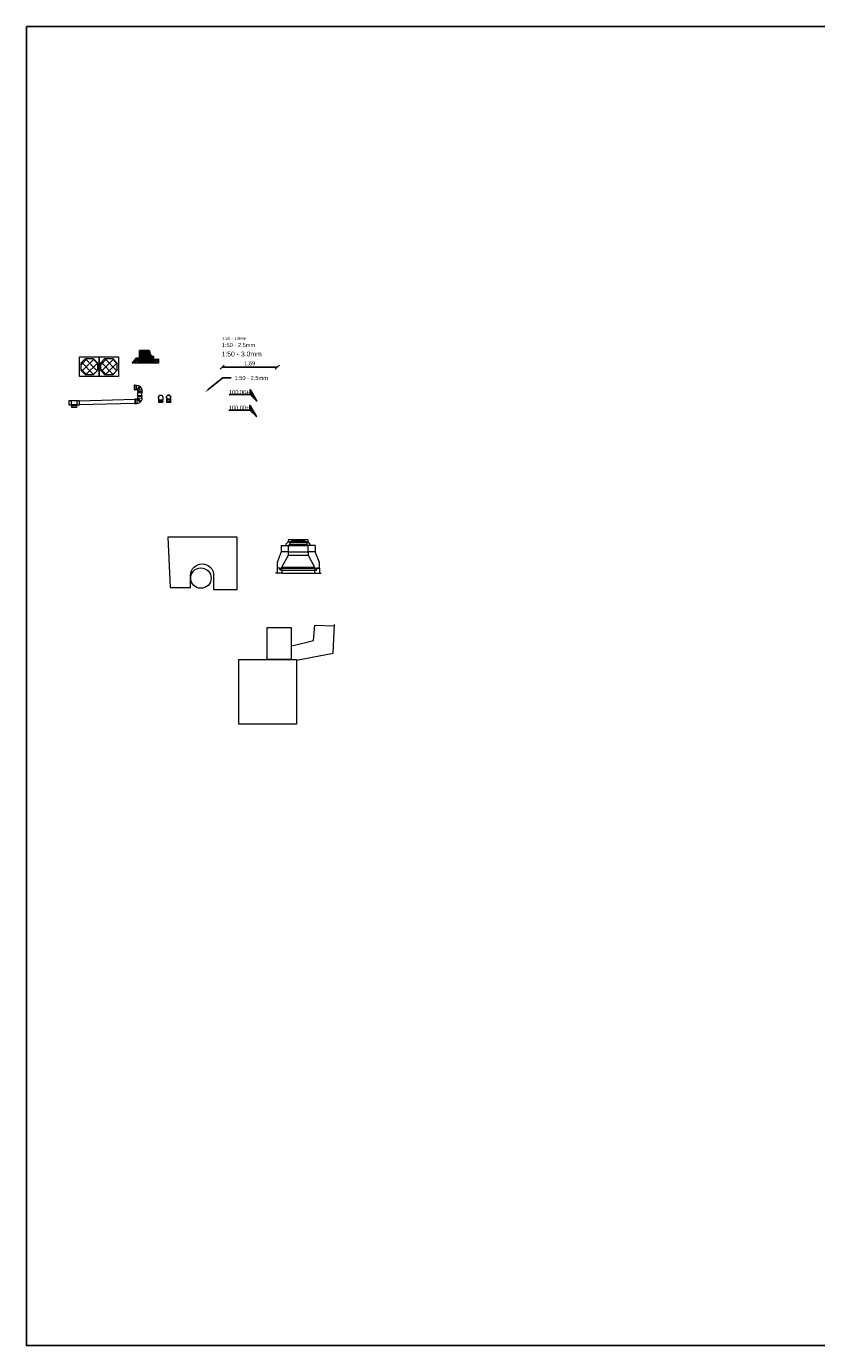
# Model space of a CAD drawing. Header units: metres. Extents: x -1 to 197910, y -70 to 354116.
# Tile 18 of 65: x 68 to 92, y -15 to 26. Entities that reach past the tile are written whole.
import ezdxf
from ezdxf import colors
from ezdxf.entities.mleader import LeaderData, LeaderLine
from ezdxf.enums import TextEntityAlignment as Align
from ezdxf.math import Vec2, Vec3

# ---------------------------------------------------------------- set-up
doc = ezdxf.new("R2010")
doc.units = ezdxf.units.M
doc.set_wipeout_variables(frame=1)
doc.header["$PDMODE"] = 1
doc.layers.add('B-XX-AL-HOOGTE_BESTAAND-T', color=252, linetype='Continuous')
doc.layers.add('N-XX-AL-HOOGTE_NIEUW-T', color=7, linetype='Continuous')
for name, color, linetype, lineweight in [('Level 1', 7, 'Continuous', 0), ('N-WE-AL-DETAIL-G', 7, 'Continuous', 9), ('X-XX-AL-AANKLEDING-M', 7, 'Continuous', 18), ('X-XX-AL-AANKLEDING-T18', 1, 'Continuous', 18), ('X-XX-AL-AANKLEDING-T25', 7, 'Continuous', 25), ('X-XX-AL-AANKLEDING-T30', 7, 'Continuous', 30)]:
    doc.layers.add(name, color=color, linetype=linetype, lineweight=lineweight)
doc.styles.add('NLCS_ISO', font='arial.ttf')
doc.styles.get("Standard").update_dxf_attribs({"font": 'arial.ttf'})
doc.dimstyles.new('NLCS_1-50', dxfattribs={"dimscale": 0.05, "dimtxt": 2.5, "dimasz": 2.5, "dimexe": 1.25, "dimexo": 0.625, "dimtad": 1, "dimtxsty": 'Standard', "dimblk": 'OBLIQUE', "dimcen": 0, "dimse1": 1, "dimse2": 1, "dimadec": 0, "dimazin": 0, "dimtfac": 1, "dimtmove": 0, "dimatfit": 3, "dimfxl": 1, "dimarcsym": 0})

# ---------------------------------------------------------------- blocks, each defined once
blk = doc.blocks.new('*U52')
at = {"color": 0, "lineweight": 9}
blk.add_wipeout([(0.312, 0.066), (0, 0.066), (0, 0.058), (0.312, 0.058)], dxfattribs=at)
blk.add_wipeout([(0.312, -0.066), (0, -0.066), (0, -0.058), (0.312, -0.058)], dxfattribs=at)
for points in [[(0.062, 0.073), (0.062, -0.073), (0, -0.073), (0, 0.073)], [(0.084, 0.145), (0.229, 0.145), (0.229, 0.083), (0.084, 0.083)], [(0.25, 0.073), (0.312, 0.073), (0.312, -0.073), (0.25, -0.073)]]:
    blk.add_lwpolyline(points, close=True, dxfattribs=at)
for points in [[(0.062, 0.062), (0.25, 0.062)], [(0.094, 0.083), (0.094, 0.062)], [(0.219, 0.083), (0.219, 0.062)], [(0.062, -0.062), (0.25, -0.062)]]:
    blk.add_lwpolyline(points, dxfattribs=at)
blk = doc.blocks.new('hulpstuk 2x45 gr')
blk.add_wipeout([(-0.158, 0.136), (-0.021, 0.136), (-0.021, 0.116), (-0.024, 0.116), (-0.024, 0.066), (-0.027, 0.066), (-0.027, 0.052), (-0.006, 0.031), (-0.009, 0.028), (-0.008, 0.027), (0.042, 0.027), (0.042, 0.03), (0.062, 0.03), (0.063, -0.107), (0.043, -0.107), (0.043, -0.104), (-0.007, -0.104), (-0.007, -0.101), (-0.023, -0.101), (-0.043, -0.096), (-0.069, -0.087), (-0.09, -0.075), (-0.102, -0.065), (-0.103, -0.066), (-0.131, -0.038), (-0.128, -0.035), (-0.132, -0.029), (-0.14, -0.014), (-0.146, 0.003), (-0.152, 0.022), (-0.153, 0.044), (-0.153, 0.059), (-0.153, 0.066), (-0.155, 0.066), (-0.155, 0.116), (-0.158, 0.116)])
at = {"color": 0, "lineweight": 9, "flags": 128}
for points in [[(-0.021, 0.116), (-0.158, 0.116), (-0.158, 0.136), (-0.021, 0.136), (-0.021, 0.116), (-0.021, 0.136)], [(-0.024, 0.116), (-0.024, 0.066), (-0.155, 0.066), (-0.155, 0.116)], [(-0.02, 0.045), (-0.117, -0.052), (-0.131, -0.038), (-0.034, 0.059), (-0.02, 0.045), (-0.034, 0.059)], [(-0.006, 0.031), (-0.103, -0.066), (-0.117, -0.052), (-0.02, 0.045), (-0.006, 0.031), (-0.02, 0.045)], [(-0.027, 0.066), (-0.027, 0.051)], [(-0.009, 0.028), (-0.008, 0.027)], [(0.043, -0.104), (-0.007, -0.104), (-0.008, 0.027), (0.042, 0.027)], [(0.043, -0.107), (0.042, 0.03), (0.062, 0.03), (0.063, -0.107), (0.043, -0.107), (0.063, -0.107)]]:
    blk.add_lwpolyline(points, dxfattribs=at)
at = {"color": 0, "lineweight": 9}
for start, end in [(173.3181, 213.8077), (229.1711, 268.5791)]:
    blk.add_arc((-0.004, 0.048), 0.15, start, end, dxfattribs=at)
blk = doc.blocks.new('hulpstuk 90 gr-v')
blk.add_wipeout([(-0.062, 0.07), (-0.063, 0.127), (-0.066, 0.139), (-0.068, 0.154), (-0.065, 0.172), (-0.059, 0.188), (-0.05, 0.199), (-0.037, 0.21), (-0.022, 0.216), (-0.007, 0.22), (0.005, 0.22), (0.021, 0.217), (0.034, 0.211), (0.046, 0.202), (0.055, 0.191), (0.064, 0.175), (0.066, 0.165), (0.068, 0.153), (0.066, 0.14), (0.064, 0.133), (0.062, 0.128), (0.063, 0.07), (0.065, 0.07), (0.065, 0.02), (0.068, 0.02), (0.068, 0), (-0.068, 0), (-0.069, 0.02), (-0.066, 0.02), (-0.066, 0.07)])
at = {"color": 0, "lineweight": 9, "flags": 128}
for points in [[(-0.069, 0.02), (0.068, 0.02), (0.068, 0), (-0.068, 0), (-0.069, 0.02), (-0.068, 0)], [(-0.066, 0.02), (-0.066, 0.07), (0.065, 0.07), (0.065, 0.02)]]:
    blk.add_lwpolyline(points, dxfattribs=at)
at = {"lineweight": 9}
for points in [[(-0.063, 0.169), (-0.062, 0.07)], [(0.062, 0.168), (0.063, 0.07)]]:
    blk.add_lwpolyline(points, dxfattribs=at)
for radius, start, end in [(0.0675, 338.1153, 202.3875), (0.0644, 346.365, 194.2842)]:
    blk.add_arc((0, 0.153), radius, start, end, dxfattribs=at)
blk = doc.blocks.new('_Oblique')
at = {"color": 0, "linetype": 'ByBlock', "lineweight": -2}
blk.add_line((-0.5, -0.5), (0.5, 0.5), dxfattribs=at)
blk = doc.blocks.new('*D70')
at = {"layer": 'Defpoints', "color": 0, "transparency": 16777216}
for p in [(74.243, 15.213), (75.938, 15.334), (75.938, 15.213)]:
    blk.add_point(p, dxfattribs=at)
at = {"layer": 'X-XX-AL-AANKLEDING-M', "color": 0, "lineweight": -2, "transparency": 16777216}
blk.add_line((74.243, 15.334), (75.938, 15.334), dxfattribs=at)
at = {"layer": 'X-XX-AL-AANKLEDING-M', "color": 0, "lineweight": -2, "transparency": 16777216, "xscale": 0.125, "yscale": 0.125, "zscale": 0.125, "rotation": 180}
blk.add_blockref('_Oblique', (74.243, 15.334), dxfattribs=at)
at = {"layer": 'X-XX-AL-AANKLEDING-M', "color": 0, "lineweight": -2, "transparency": 16777216, "xscale": 0.125, "yscale": 0.125, "zscale": 0.125}
blk.add_blockref('_Oblique', (75.938, 15.334), dxfattribs=at)
at = {"layer": 'X-XX-AL-AANKLEDING-M', "color": 0, "transparency": 16777216, "insert": (75.09, 15.44), "char_height": 0.125, "attachment_point": 5}
blk.add_mtext('1,69', dxfattribs=at)
blk = doc.blocks.new('Hoogtelabel')
h = blk.add_hatch(color=256)
h.dxf.hatch_style = 1
h.paths.add_polyline_path([(-4, 7), (-4, 4), (0, 0)])
blk.add_lwpolyline([(-17, 4), (-4, 4)])
blk.add_lwpolyline([(-4, 7), (-4, 4), (0, 0)], close=True)
at = {"insert": (-4.51, 4.25), "char_height": 2.5, "attachment_point": 9, "style": 'NLCS_ISO'}
blk.add_mtext_dynamic_manual_height_columns('+', width=2.8774, gutter_width=0.3, heights=[0], dxfattribs=at)
at = {"style": 'NLCS_ISO'}
blk.add_attdef('HOOGTE', text='', height=2.5, dxfattribs=at).set_placement((-6.35, 4.25), align=Align.RIGHT)
blk = doc.blocks.new('hulpstuk 90 gr-b')
blk.add_wipeout([(-0.062, 0.07), (-0.063, 0.127), (-0.066, 0.139), (-0.068, 0.154), (-0.065, 0.172), (-0.059, 0.188), (-0.05, 0.199), (-0.037, 0.21), (-0.022, 0.216), (-0.007, 0.22), (0.005, 0.22), (0.021, 0.217), (0.034, 0.211), (0.046, 0.202), (0.055, 0.191), (0.064, 0.175), (0.066, 0.165), (0.068, 0.153), (0.066, 0.14), (0.064, 0.133), (0.062, 0.128), (0.063, 0.07), (0.065, 0.07), (0.065, 0.02), (0.068, 0.02), (0.068, 0), (-0.068, 0), (-0.069, 0.02), (-0.066, 0.02), (-0.066, 0.07)])
at = {"color": 0, "lineweight": 9, "flags": 128}
for points in [[(-0.069, 0.02), (0.068, 0.02), (0.068, 0), (-0.068, 0), (-0.069, 0.02), (-0.068, 0)], [(-0.066, 0.02), (-0.066, 0.07), (0.065, 0.07), (0.065, 0.02)]]:
    blk.add_lwpolyline(points, dxfattribs=at)
at = {"lineweight": 9}
for points in [[(-0.063, 0.127), (-0.062, 0.07)], [(0.062, 0.128), (0.063, 0.07)]]:
    blk.add_lwpolyline(points, dxfattribs=at)
for radius in [0.0675, 0.0644]:
    blk.add_circle((0, 0.153), radius)
blk = doc.blocks.new('Perronbang_zijaanzicht')
at = {"layer": 'N-WE-AL-DETAIL-G'}
h = blk.add_hatch(color=252, dxfattribs=at)
h.dxf.hatch_style = 1
h.paths.add_polyline_path([(0, 0), (0, -0.334), (0.435, -0.334), (0.435, -0.184), (0.432, -0.184, -0.341005), (0.335, -0.109), (0.307, -0.001, 0.341005), (0.305, 0)])
at = {"layer": 'N-WE-AL-DETAIL-G', "linetype": 'Continuous'}
h = blk.add_hatch(dxfattribs=at)
h.set_pattern_fill('STEEL', color=252, scale=0.02, angle=90, style=0)
h.set_pattern_definition([(135, (-53.541537, -2.33639), (-0.04490128, -0.04490128), []), (135, (-53.573287, -2.33639), (-0.04490128, -0.04490128), [])])
h.paths.add_polyline_path([(-0.148, -0.384), (-0.219, -0.384), (-0.087, -0.223), (0, -0.223), (0, -0.334), (0.435, -0.334), (0.435, -0.259), (0.585, -0.255), (0.585, -0.384)])
blk.add_lwpolyline([(0, 0), (0.305, 0, -0.341005), (0.307, -0.001), (0.335, -0.109, 0.341005), (0.432, -0.184), (0.435, -0.184), (0.435, -0.334), (0, -0.334)], format="xyb", close=True)
blk.add_lwpolyline([(-0.148, -0.384), (-0.219, -0.384), (-0.087, -0.223), (0, -0.223), (0, -0.334), (0.435, -0.334), (0.435, -0.259), (0.585, -0.255), (0.585, -0.384)], close=True, dxfattribs=at)
blk = doc.blocks.new('Putrand')
for p, q in [((0.305, 0), (-0.305, 0)), ((-0.305, 0), (-0.305, -0.05)), ((0.305, -0.072), (0.305, 0)), ((-0.52, -0.37), (-0.65, -0.695)), ((-0.52, -0.37), (-0.65, -0.695)), ((-0.52, -0.17), (-0.52, -0.37)), ((-0.52, -0.17), (-0.43, -0.17)), ((-0.3, -0.37), (-0.52, -0.37)), ((-0.43, -0.17), (-0.3, -0.17)), ((-0.37, -0.125), (-0.305, -0.056)), ((-0.37, -0.17), (-0.37, -0.125)), ((-0.305, -0.05), (-0.305, -0.072)), ((-0.305, -0.072), (-0.305, -0.056)), ((-0.262, -0.072), (-0.305, -0.072)), ((-0.3, -0.17), (-0.262, -0.13)), ((-0.3, -0.37), (-0.3, -0.17)), ((-0.3, -0.17), (0.3, -0.17)), ((-0.3, -0.37), (0.3, -0.37)), ((-0.3, -0.47), (-0.3, -0.37)), ((-0.262, -0.05), (-0.218, -0.05)), ((-0.262, -0.072), (-0.262, -0.05)), ((-0.262, -0.072), (-0.262, -0.13)), ((-0.262, -0.072), (0.261, -0.072)), ((-0.262, -0.13), (0.261, -0.13)), ((-0.218, -0.05), (-0.196, -0.025)), ((-0.196, -0.025), (0.196, -0.025)), ((0.196, -0.025), (0.218, -0.05)), ((0.218, -0.05), (0.261, -0.05)), ((0.261, -0.05), (0.261, -0.072)), ((0.261, -0.072), (0.261, -0.13)), ((0.261, -0.072), (0.305, -0.072)), ((0.3, -0.17), (0.261, -0.13)), ((0.3, -0.37), (0.3, -0.17)), ((0.52, -0.17), (0.3, -0.17)), ((0.52, -0.37), (0.3, -0.37)), ((0.3, -0.37), (0.3, -0.47)), ((0.369, -0.126), (0.305, -0.06)), ((0.37, -0.17), (0.37, -0.125)), ((0.52, -0.17), (0.52, -0.366)), ((0.65, -0.695), (0.52, -0.37)), ((-0.65, -0.695), (-0.65, -0.87)), ((-0.65, -0.695), (-0.65, -0.87)), ((-0.5, -0.84), (-0.3, -0.47)), ((-0.5, -0.84), (-0.3, -0.47)), ((-0.3, -0.47), (0.3, -0.47)), ((0.3, -0.47), (0.5, -0.84)), ((0.3, -0.47), (0.5, -0.84)), ((0.65, -0.87), (0.65, -0.695)), ((-0.65, -1.02), (-0.7, -1.02)), ((-0.566, -0.87), (-0.65, -0.87)), ((-0.65, -0.87), (-0.65, -1.02)), ((-0.574, -0.87), (-0.65, -0.87)), ((-0.5, -1.02), (-0.65, -1.02)), ((-0.5, -1.02), (-0.65, -1.02)), ((-0.558, -0.93), (-0.574, -0.87)), ((-0.55, -0.93), (-0.566, -0.87)), ((-0.566, -0.87), (0.566, -0.87)), ((-0.5, -0.93), (-0.558, -0.93)), ((-0.5, -0.93), (-0.55, -0.93)), ((-0.5, -0.84), (0.5, -0.84)), ((-0.5, -0.93), (-0.5, -0.84)), ((-0.5, -0.93), (0.5, -0.93)), ((-0.5, -0.93), (-0.5, -1.02)), ((-0.5, -1.02), (0.5, -1.02)), ((0.5, -0.84), (0.5, -0.93)), ((0.55, -0.93), (0.5, -0.93)), ((0.5, -0.93), (0.5, -1.02)), ((0.5, -0.93), (0.557, -0.93)), ((0.5, -1.02), (0.65, -1.02)), ((0.566, -0.87), (0.55, -0.93)), ((0.557, -0.93), (0.573, -0.87)), ((0.566, -0.87), (0.65, -0.87)), ((0.65, -0.87), (0.566, -0.87)), ((0.573, -0.87), (0.65, -0.87)), ((0.65, -0.87), (0.65, -1.02)), ((0.65, -1.02), (0.7, -1.02))]:
    blk.add_line(p, q)
at = {"flags": 128}
for points in [[(0.305, 0), (0.305, 0)], [(-0.324, -0.17), (-0.324, -0.17)], [(-0.3, -0.17), (-0.3, -0.17)], [(-0.3, -0.182), (-0.3, -0.182)], [(-0.288, -0.17), (-0.288, -0.17)], [(0.337, -0.37), (0.337, -0.37)], [(0.371, -0.37), (0.371, -0.37)], [(-0.5, -0.92), (-0.5, -0.92)]]:
    blk.add_lwpolyline(points, dxfattribs=at)
blk.add_point((-0.5, -0.93))

msp = doc.modelspace()

# ---------------------------------------------------------------- hatches: boundary and pattern name
at = {"layer": 'N-WE-AL-DETAIL-G'}
h = msp.add_hatch(dxfattribs=at)
h.set_pattern_fill('ANSI37', color=252, scale=0.05)
h.set_pattern_definition([(45, (48.63321, 17.6981), (-0.1122532, 0.1122532), []), (135, (48.63321, 17.6981), (-0.1122532, -0.1122532), [])])
h.paths.add_polyline_path([(70.289, 15.098), (70.048, 15.098), (69.918, 15.227), (69.918, 15.469), (70.048, 15.598), (70.289, 15.598), (70.418, 15.469), (70.418, 15.227)])
h = msp.add_hatch(dxfattribs=at)
h.set_pattern_fill('ANSI37', color=252, scale=0.05)
h.set_pattern_definition([(45, (49.23321, 17.6981), (-0.1122532, 0.1122532), []), (135, (49.23321, 17.6981), (-0.1122532, -0.1122532), [])])
h.paths.add_polyline_path([(70.889, 15.098), (70.648, 15.098), (70.518, 15.227), (70.518, 15.469), (70.648, 15.598), (70.889, 15.598), (71.018, 15.469), (71.018, 15.227)])

# ---------------------------------------------------------------- linework, layer by layer
for points in [[(69.868, 15.648), (70.468, 15.648), (70.468, 15.048), (69.868, 15.048)], [(70.289, 15.098), (70.048, 15.098), (69.918, 15.227), (69.918, 15.469), (70.048, 15.598), (70.289, 15.598), (70.418, 15.469), (70.418, 15.227)], [(70.468, 15.648), (71.068, 15.648), (71.068, 15.048), (70.468, 15.048)], [(70.889, 15.098), (70.648, 15.098), (70.518, 15.227), (70.518, 15.469), (70.648, 15.598), (70.889, 15.598), (71.018, 15.469), (71.018, 15.227)], [(75.618, 6.377), (76.371, 6.377), (76.371, 7.332), (75.618, 7.332)], [(74.758, 6.366), (76.523, 6.366), (76.523, 4.378), (74.758, 4.378)]]:
    msp.add_lwpolyline(points, close=True, dxfattribs=at)
msp.add_lwpolyline([(72.651, 8.57), (73.279, 8.57), (73.279, 8.949, -1), (73.984, 8.949), (73.984, 8.516), (74.71, 8.516), (74.71, 10.119), (72.575, 10.119)], format="xyb", close=True, dxfattribs=at)
for points in [[(76.382, 6.787), (77.044, 6.949), (77.087, 7.417), (77.671, 7.396)], [(76.523, 6.34), (77.657, 6.559), (77.692, 7.438)]]:
    msp.add_lwpolyline(points, dxfattribs=at)
msp.add_circle((73.594, 8.862), 0.314, dxfattribs=at)

# ---------------------------------------------------------------- block references
msp.add_blockref('Perronbang_zijaanzicht', (71.705, 15.84))
at = {"lineweight": 9, "xscale": -1, "rotation": 90.05943379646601}
msp.add_blockref('hulpstuk 2x45 gr', (71.682, 14.621), dxfattribs=at)
at = {"rotation": 180}
msp.add_blockref('*U52', (69.858, 14.239), dxfattribs=at)
at = {"lineweight": 9, "xscale": -1}
msp.add_blockref('hulpstuk 90 gr-v', (72.359, 14.256), dxfattribs=at)
at = {"layer": 'B-XX-AL-HOOGTE_BESTAAND-T', "xscale": 0.05, "yscale": 0.05, "zscale": 0.1}
msp.add_blockref('Hoogtelabel', (75.298, 13.816), dxfattribs=at).add_auto_attribs({'HOOGTE': '100.00'})
at = {"layer": 'Level 1', "color": 7, "linetype": 'Continuous', "lineweight": 13}
msp.add_blockref('Putrand', (76.581, 10.034), dxfattribs=at)
at = {"layer": 'N-XX-AL-HOOGTE_NIEUW-T', "xscale": 0.05, "yscale": 0.05, "zscale": 0.1}
msp.add_blockref('Hoogtelabel', (75.306, 14.295), dxfattribs=at).add_auto_attribs({'HOOGTE': '100.00'})

# ---------------------------------------------------------------- texts
at = {"layer": 'X-XX-AL-AANKLEDING-T18', "style": 'NLCS_ISO'}
msp.add_text('1:50 - 1.8mm', height=0.09, dxfattribs=at).set_placement((74.248, 16.174))
at = {"layer": 'X-XX-AL-AANKLEDING-T25', "style": 'NLCS_ISO'}
msp.add_text('1:50 - 2.5mm', height=0.125, dxfattribs=at).set_placement((74.232, 15.949))
at = {"layer": 'X-XX-AL-AANKLEDING-T30', "style": 'NLCS_ISO'}
msp.add_text('1:50 - 3.0mm', height=0.15, dxfattribs=at).set_placement((74.226, 15.662))

# ---------------------------------------------------------------- dimensions: what is measured, and where the dimension line sits
at = {"layer": 'X-XX-AL-AANKLEDING-M'}
dim = msp.add_aligned_dim(p1=(74.2433, 15.2128), p2=(75.9377, 15.2128), distance=0.1212, dimstyle='NLCS_1-50', dxfattribs=at)
dim.commit()
dim.dimension.update_dxf_attribs({"geometry": '*D70', "text_midpoint": (75.0905, 15.4403)})

# ---------------------------------------------------------------- leaders
at = {"layer": 'X-XX-AL-AANKLEDING-T25'}
ml = msp.add_multileader_mtext('Standard', dxfattribs=at)
ml.set_content('1:50 - 2.5mm', color=256, style='NLCS_ISO')
ml.set_leader_properties()
ml.build(insert=Vec2(0, 0))
ml.multileader.update_dxf_attribs({"arrow_head_size": 0.125})
ctx = ml.context
ctx.base_point, ctx.char_height, ctx.arrow_head_size, ctx.landing_gap_size, ctx.plane_origin = Vec3(74.524, 15.002), 0.125, 0.125, 0.1, Vec3(73.018, 13.954)
notes = []
notes.append((ctx, [(0, (1, 1, 0), (74.265, 15.002), (1, 0), 0.259, [(0, [(73.722, 14.567)], 0, [])])]))
ctx.mtext.insert, ctx.mtext.flow_direction = Vec3(74.624, 15.065), 5
for ctx, leaders in notes:
    for number, flags, end, landing, length, lines in leaders:
        leader = LeaderData()
        leader.index, (leader.has_last_leader_line, leader.has_dogleg_vector, leader.attachment_direction) = number, flags
        leader.last_leader_point, leader.dogleg_vector, leader.dogleg_length = Vec3(end), Vec3(landing), length
        for number, points, colour, breaks in lines:
            line = LeaderLine()
            line.index, line.vertices, line.color, line.breaks = number, Vec3.list(points), colors.encode_raw_color(colour), breaks
            leader.lines.append(line)
        ctx.leaders.append(leader)

# ---------------------------------------------------------------- next in the draw order: block references
at = {"lineweight": 9, "xscale": -1, "rotation": 359.4310323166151}
msp.add_blockref('hulpstuk 2x45 gr', (71.628, 14.323), dxfattribs=at)
at = {"lineweight": 9, "xscale": -1}
msp.add_blockref('hulpstuk 90 gr-b', (72.602, 14.258), dxfattribs=at)

# ---------------------------------------------------------------- next in the draw order: linework, layer by layer
at = {"lineweight": 9}
for points in [[(69.858, 14.296), (71.566, 14.351)], [(71.564, 14.22), (69.858, 14.181)], [(71.662, 14.458), (71.662, 14.558)], [(71.779, 14.458), (71.78, 14.558)]]:
    msp.add_lwpolyline(points, dxfattribs=at)
at = {"layer": 'Defpoints', "color": 6}
msp.add_lwpolyline([(68.238, 25.789), (68.238, -14.686), (163.371, -14.686), (163.371, -9.962), (172.06, -9.962), (172.06, 25.789)], close=True, dxfattribs=at)

doc.saveas('drawing.dxf')
